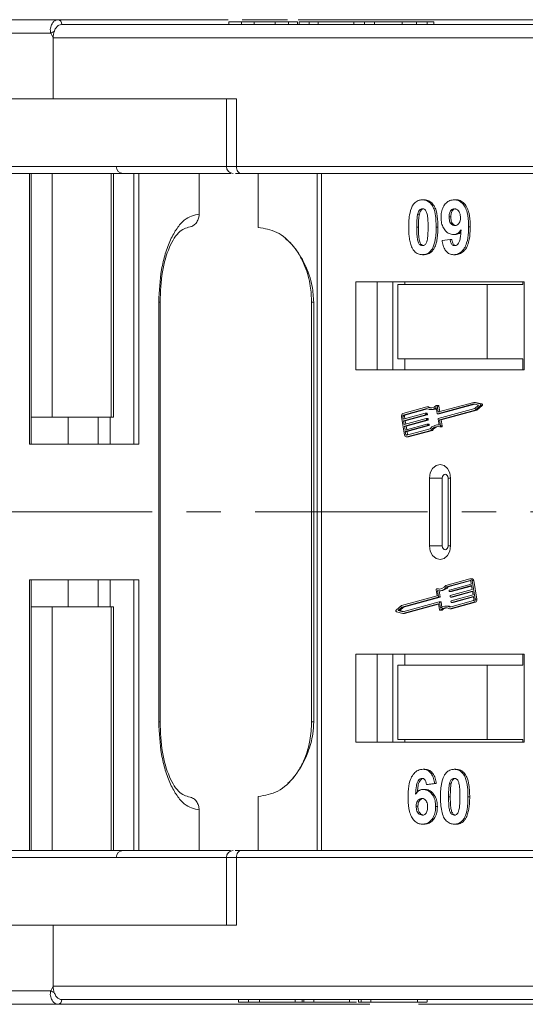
# Model space of a CAD drawing. Header units: millimetres. Extents: x 1678 to 3141, y 466 to 1499.
# Tile 5 of 81: x 2175 to 2212, y 765 to 838. Entities that reach past the tile are written whole.
import ezdxf

# ---------------------------------------------------------------- set-up
doc = ezdxf.new("R2010")
doc.units = ezdxf.units.MM
doc.linetypes.add('CENTERX2', pattern=[20.32, 12.7, -2.54, 2.54, -2.54])

msp = doc.modelspace()

# ---------------------------------------------------------------- linework, layer by layer
at = {"color": 7, "linetype": 'Continuous', "lineweight": 15}
for p, q in [((2177.933, 838.084), (2190.479, 838.084)), ((2217.541, 837.734), (2178.203, 837.734)), ((2178.204, 837.734), (2178.204, 837.734)), ((2190.542, 837.934), (2190.542, 837.734)), ((2191.462, 837.734), (2191.462, 837.934)), ((2191.527, 838.084), (2194.874, 838.084)), ((2192.404, 837.734), (2192.404, 837.934)), ((2193.959, 837.734), (2193.959, 837.934)), ((2194.933, 837.934), (2194.933, 837.734)), ((2195.613, 837.734), (2195.613, 837.934)), ((2195.661, 838.084), (2218.924, 838.084)), ((2195.726, 837.934), (2195.726, 837.734)), ((2195.726, 837.934), (2196.472, 837.934)), ((2196.472, 837.934), (2196.472, 837.734)), ((2196.472, 837.934), (2197.119, 837.934)), ((2197.119, 837.934), (2197.119, 837.734)), ((2197.119, 837.934), (2199.755, 837.934)), ((2199.755, 837.934), (2199.755, 837.734)), ((2199.755, 837.934), (2200.551, 837.934)), ((2200.551, 837.934), (2200.551, 837.734)), ((2200.551, 837.934), (2201.297, 837.934)), ((2201.297, 837.734), (2201.297, 837.934)), ((2201.297, 837.934), (2203.338, 837.934)), ((2203.338, 837.934), (2203.338, 837.734)), ((2204.394, 837.734), (2204.394, 837.934)), ((2204.394, 837.934), (2205.181, 837.934)), ((2205.181, 837.934), (2205.181, 837.734)), ((2205.656, 837.734), (2205.656, 837.934)), ((2177.392, 837.084), (2165.2, 837.084)), ((2177.573, 836.734), (2177.392, 837.084)), ((2177.573, 832.234), (2177.573, 836.734)), ((2177.573, 836.734), (2216.042, 836.734)), ((2177.573, 832.234), (2165.908, 832.234)), ((2191.098, 832.234), (2177.573, 832.234)), ((2190.359, 832.234), (2190.359, 827.234)), ((2191.098, 827.234), (2191.098, 832.234)), ((2190.359, 827.234), (2165.908, 827.234)), ((2175.834, 826.734), (2175.834, 806.734)), ((2175.945, 806.734), (2175.945, 826.734)), ((2177.503, 808.734), (2177.503, 826.734)), ((2181.861, 826.734), (2181.861, 808.734)), ((2182.028, 808.734), (2182.028, 826.734)), ((2183.523, 806.734), (2183.523, 826.734)), ((2183.885, 806.734), (2183.885, 826.734)), ((2188.345, 823.734), (2188.345, 826.734)), ((2191.098, 827.234), (2190.359, 827.234)), ((2229.568, 827.234), (2191.098, 827.234)), ((2191.413, 826.734), (2229.883, 826.734)), ((2192.711, 826.734), (2192.711, 822.734)), ((2197.064, 826.734), (2197.064, 801.734)), ((2197.362, 801.734), (2197.362, 826.734)), ((2204.822, 824.785), (2204.948, 824.785)), ((2207.171, 824.785), (2207.297, 824.785)), ((2204.47, 823.726), (2204.596, 823.726)), ((2206.792, 823.52), (2206.918, 823.52)), ((2204.404, 822.761), (2204.53, 822.761)), ((2205.963, 822.753), (2205.836, 822.753)), ((2208.35, 822.788), (2208.224, 822.788)), ((2206.274, 821.778), (2206.871, 821.862)), ((2206.871, 821.862), (2206.997, 821.862)), ((2207.112, 822.221), (2207.238, 822.221)), ((2205.529, 821.14), (2205.655, 821.14)), ((2204.822, 820.734), (2204.948, 820.734)), ((2207.126, 820.734), (2207.252, 820.734)), ((2212.33, 818.734), (2199.913, 818.734)), ((2199.913, 818.734), (2199.913, 812.234)), ((2201.49, 818.734), (2201.49, 812.234)), ((2202.65, 818.734), (2202.65, 812.234)), ((2203.531, 818.534), (2203.531, 818.734)), ((2212.244, 818.734), (2212.244, 818.534)), ((2212.33, 812.234), (2212.33, 818.734)), ((2203.013, 818.534), (2203.013, 813.034)), ((2209.609, 818.534), (2203.013, 818.534)), ((2209.609, 813.034), (2209.609, 818.534)), ((2209.609, 818.534), (2212.244, 818.534)), ((2185.363, 817.234), (2185.363, 801.734)), ((2185.475, 817.234), (2185.363, 817.234)), ((2185.475, 801.734), (2185.475, 817.234)), ((2196.643, 817.234), (2196.643, 801.734)), ((2196.643, 817.234), (2196.803, 817.234)), ((2196.803, 801.734), (2196.803, 817.234)), ((2209.609, 813.034), (2203.013, 813.034)), ((2203.531, 813.034), (2203.531, 812.234)), ((2212.244, 813.034), (2209.609, 813.034)), ((2212.244, 812.234), (2212.244, 813.034)), ((2199.913, 812.234), (2212.33, 812.234)), ((2205.156, 809.487), (2203.388, 809.005)), ((2205.147, 809.364), (2203.406, 808.891)), ((2203.533, 808.891), (2205.194, 809.343)), ((2205.282, 809.487), (2205.156, 809.487)), ((2205.43, 809.295), (2205.556, 809.295)), ((2205.912, 809.003), (2205.839, 809.447)), ((2205.996, 809.604), (2205.87, 809.604)), ((2205.982, 809.142), (2205.914, 809.557)), ((2205.914, 809.557), (2206.04, 809.557)), ((2208.625, 809.711), (2205.939, 808.98)), ((2205.996, 808.635), (2208.682, 809.366)), ((2208.625, 809.831), (2206.009, 809.119)), ((2206.108, 809.146), (2206.04, 809.557)), ((2206.065, 808.98), (2208.691, 809.695)), ((2206.081, 808.538), (2208.719, 809.256)), ((2206.207, 808.538), (2208.845, 809.256)), ((2209.091, 809.713), (2208.625, 809.831)), ((2208.751, 809.831), (2208.625, 809.831)), ((2208.968, 809.624), (2208.625, 809.711)), ((2208.682, 809.366), (2208.968, 809.624)), ((2208.719, 809.256), (2209.108, 809.607)), ((2208.845, 809.256), (2208.719, 809.256)), ((2209.217, 809.713), (2208.751, 809.831)), ((2208.845, 809.256), (2209.235, 809.607)), ((2209.217, 809.713), (2209.091, 809.713)), ((2209.108, 809.607), (2209.235, 809.607)), ((2175.945, 808.734), (2177.503, 808.734)), ((2181.861, 808.734), (2177.503, 808.734)), ((2178.67, 806.734), (2178.67, 808.734)), ((2180.886, 806.734), (2180.886, 808.734)), ((2181.775, 808.734), (2181.775, 806.734)), ((2181.861, 808.734), (2182.028, 808.734)), ((2203.282, 808.797), (2203.508, 807.418)), ((2203.371, 808.821), (2203.409, 808.591)), ((2203.497, 808.821), (2203.371, 808.821)), ((2203.406, 808.891), (2203.533, 808.891)), ((2203.409, 808.591), (2205.025, 809.031)), ((2205.044, 808.916), (2203.428, 808.476)), ((2203.428, 808.476), (2203.475, 808.189)), ((2203.554, 808.476), (2203.428, 808.476)), ((2203.475, 808.189), (2205.091, 808.629)), ((2205.11, 808.514), (2203.494, 808.074)), ((2203.53, 808.624), (2203.497, 808.821)), ((2203.554, 808.476), (2205.17, 808.916)), ((2203.596, 808.222), (2203.554, 808.476)), ((2203.62, 808.074), (2205.236, 808.514)), ((2205.156, 809.032), (2205.03, 809.032)), ((2205.17, 808.916), (2205.044, 808.916)), ((2205.052, 809.008), (2205.062, 808.951)), ((2205.178, 809.008), (2205.052, 809.008)), ((2205.188, 808.951), (2205.062, 808.951)), ((2205.222, 808.63), (2205.096, 808.63)), ((2205.236, 808.514), (2205.11, 808.514)), ((2205.118, 808.606), (2205.128, 808.549)), ((2205.244, 808.606), (2205.118, 808.606)), ((2205.254, 808.549), (2205.128, 808.549)), ((2205.188, 808.951), (2205.178, 809.008)), ((2205.254, 808.549), (2205.244, 808.606)), ((2205.934, 808.979), (2206.06, 808.979)), ((2206.065, 808.98), (2205.939, 808.98)), ((2206.051, 808.156), (2205.978, 808.6)), ((2206.093, 809.142), (2205.982, 809.142)), ((2206.154, 808.094), (2206.081, 808.538)), ((2206.207, 808.538), (2206.081, 808.538)), ((2206.28, 808.094), (2206.207, 808.538)), ((2203.494, 808.074), (2203.541, 807.787)), ((2203.62, 808.074), (2203.494, 808.074)), ((2203.541, 807.787), (2205.157, 808.227)), ((2205.176, 808.112), (2203.56, 807.672)), ((2203.662, 807.82), (2203.62, 808.074)), ((2203.651, 807.397), (2205.392, 807.871)), ((2203.67, 807.282), (2205.438, 807.763)), ((2203.686, 807.672), (2205.302, 808.112)), ((2203.796, 807.282), (2205.565, 807.763)), ((2205.288, 808.227), (2205.162, 808.227)), ((2205.302, 808.112), (2205.176, 808.112)), ((2205.184, 808.204), (2205.193, 808.147)), ((2205.184, 808.204), (2205.31, 808.204)), ((2205.32, 808.147), (2205.193, 808.147)), ((2205.32, 808.147), (2205.31, 808.204)), ((2205.565, 807.763), (2205.438, 807.763)), ((2206.049, 808.167), (2205.94, 808.167)), ((2206.11, 808.023), (2206.236, 808.023)), ((2206.28, 808.094), (2206.154, 808.094)), ((2203.56, 807.672), (2203.597, 807.442)), ((2203.686, 807.672), (2203.56, 807.672)), ((2203.597, 807.442), (2203.724, 807.442)), ((2203.642, 807.278), (2203.768, 807.278)), ((2203.796, 807.282), (2203.67, 807.282)), ((2203.724, 807.442), (2203.686, 807.672)), ((2175.834, 806.734), (2183.885, 806.734)), ((2205.346, 804.234), (2205.346, 801.734)), ((2205.346, 804.234), (2206.279, 804.234)), ((2206.279, 804.234), (2206.279, 801.734)), ((2206.721, 801.734), (2206.721, 804.234)), ((2206.898, 804.234), (2206.721, 804.234)), ((2206.898, 801.734), (2206.898, 804.234)), ((2185.363, 801.734), (2185.363, 786.234)), ((2185.475, 786.234), (2185.475, 801.734)), ((2196.643, 801.734), (2196.643, 786.234)), ((2196.803, 786.234), (2196.803, 801.734)), ((2197.064, 801.734), (2197.064, 776.734)), ((2197.362, 776.734), (2197.362, 801.734)), ((2205.346, 801.734), (2205.346, 799.234)), ((2206.279, 801.734), (2206.279, 799.234)), ((2206.721, 799.234), (2206.721, 801.734)), ((2206.898, 799.234), (2206.898, 801.734)), ((2206.279, 799.234), (2205.346, 799.234)), ((2206.898, 799.234), (2206.721, 799.234)), ((2208.321, 796.801), (2206.553, 796.319)), ((2208.475, 796.804), (2208.349, 796.804)), ((2183.885, 796.734), (2175.834, 796.734)), ((2175.834, 796.734), (2175.834, 776.734)), ((2175.945, 776.734), (2175.945, 796.734)), ((2178.67, 796.734), (2178.67, 794.734)), ((2180.886, 796.734), (2180.886, 794.734)), ((2181.775, 794.734), (2181.775, 796.734)), ((2183.523, 796.734), (2183.523, 776.734)), ((2183.885, 776.734), (2183.885, 796.734)), ((2208.34, 796.686), (2206.599, 796.212)), ((2206.725, 796.212), (2206.599, 796.212)), ((2206.725, 796.212), (2208.385, 796.664)), ((2206.815, 795.971), (2208.431, 796.411)), ((2208.45, 796.296), (2206.834, 795.856)), ((2206.96, 795.856), (2208.456, 796.263)), ((2208.359, 796.686), (2208.34, 796.686)), ((2208.431, 796.411), (2208.394, 796.64)), ((2208.497, 796.008), (2208.45, 796.296)), ((2208.709, 795.286), (2208.483, 796.665)), ((2208.483, 796.665), (2208.609, 796.665)), ((2208.835, 795.286), (2208.609, 796.665)), ((2205.91, 795.544), (2203.272, 794.826)), ((2205.996, 795.447), (2203.309, 794.716)), ((2203.436, 794.716), (2206.122, 795.447)), ((2205.837, 795.988), (2205.91, 795.544)), ((2206.008, 796.059), (2205.882, 796.059)), ((2205.892, 796.058), (2206.018, 796.058)), ((2205.94, 795.926), (2206.013, 795.482)), ((2206.122, 795.447), (2205.996, 795.447)), ((2206.018, 796.058), (2206.008, 796.059)), ((2206.139, 795.482), (2206.013, 795.482)), ((2206.051, 795.916), (2206.178, 795.916)), ((2206.139, 795.482), (2206.068, 795.916)), ((2206.807, 795.878), (2206.798, 795.936)), ((2206.829, 795.855), (2206.956, 795.855)), ((2206.96, 795.856), (2206.834, 795.856)), ((2206.873, 795.476), (2206.864, 795.534)), ((2206.881, 795.568), (2208.497, 796.008)), ((2206.895, 795.453), (2207.022, 795.453)), ((2208.516, 795.893), (2206.9, 795.453)), ((2207.026, 795.453), (2206.9, 795.453)), ((2206.947, 795.166), (2208.563, 795.606)), ((2208.582, 795.491), (2206.966, 795.051)), ((2207.026, 795.453), (2208.522, 795.861)), ((2207.092, 795.051), (2208.588, 795.458)), ((2208.563, 795.606), (2208.516, 795.893)), ((2208.62, 795.261), (2208.582, 795.491)), ((2177.503, 794.734), (2175.945, 794.734)), ((2177.503, 776.734), (2177.503, 794.734)), ((2177.503, 794.734), (2181.861, 794.734)), ((2181.861, 794.734), (2181.861, 776.734)), ((2182.028, 794.734), (2181.861, 794.734)), ((2182.028, 776.734), (2182.028, 794.734)), ((2203.272, 794.826), (2202.883, 794.475)), ((2203.309, 794.716), (2203.023, 794.458)), ((2203.149, 794.458), (2203.436, 794.716)), ((2203.436, 794.716), (2203.309, 794.716)), ((2203.366, 794.371), (2206.052, 795.103)), ((2203.367, 794.251), (2205.982, 794.963)), ((2203.493, 794.251), (2206.009, 794.937)), ((2205.991, 794.963), (2205.982, 794.963)), ((2206.009, 794.941), (2206.077, 794.525)), ((2206.183, 795.103), (2206.057, 795.103)), ((2206.079, 795.08), (2206.152, 794.636)), ((2206.205, 795.08), (2206.079, 795.08)), ((2206.266, 794.712), (2206.205, 795.08)), ((2206.687, 794.788), (2206.561, 794.788)), ((2206.835, 794.596), (2208.604, 795.077)), ((2206.844, 794.718), (2208.585, 795.192)), ((2206.939, 795.074), (2206.93, 795.131)), ((2206.961, 794.596), (2208.73, 795.077)), ((2206.961, 795.051), (2207.087, 795.051)), ((2207.092, 795.051), (2206.966, 795.051)), ((2208.604, 795.077), (2208.73, 795.077)), ((2208.835, 795.286), (2208.709, 795.286)), ((2202.9, 794.369), (2203.367, 794.251)), ((2203.023, 794.458), (2203.366, 794.371)), ((2203.149, 794.458), (2203.023, 794.458)), ((2203.427, 794.388), (2203.149, 794.458)), ((2203.493, 794.251), (2203.367, 794.251)), ((2206.122, 794.478), (2206.248, 794.478)), ((2206.275, 794.49), (2206.149, 794.49)), ((2206.961, 794.596), (2206.835, 794.596)), ((2212.33, 791.234), (2199.913, 791.234)), ((2199.913, 791.234), (2199.913, 784.734)), ((2201.49, 791.234), (2201.49, 784.734)), ((2202.65, 784.734), (2202.65, 791.234)), ((2203.531, 791.234), (2203.531, 790.434)), ((2212.244, 790.434), (2212.244, 791.234)), ((2212.33, 784.734), (2212.33, 791.234)), ((2203.013, 790.434), (2203.013, 784.934)), ((2203.013, 790.434), (2209.609, 790.434)), ((2209.609, 784.934), (2209.609, 790.434)), ((2209.609, 790.434), (2212.244, 790.434)), ((2185.363, 786.234), (2185.475, 786.234)), ((2196.643, 786.234), (2196.803, 786.234)), ((2199.913, 784.734), (2212.33, 784.734)), ((2203.013, 784.934), (2209.609, 784.934)), ((2203.531, 784.734), (2203.531, 784.934)), ((2212.244, 784.934), (2209.609, 784.934)), ((2212.244, 784.934), (2212.244, 784.734)), ((2204.865, 782.734), (2204.991, 782.734)), ((2207.17, 782.734), (2207.296, 782.734)), ((2207.88, 782.323), (2208.006, 782.323)), ((2205.717, 781.69), (2205.12, 781.606)), ((2205.12, 781.606), (2205.246, 781.606)), ((2205.246, 781.606), (2205.843, 781.69)), ((2205.717, 781.69), (2205.843, 781.69)), ((2206.944, 781.675), (2206.818, 781.675)), ((2204.879, 781.247), (2205.006, 781.247)), ((2192.711, 776.734), (2192.711, 780.734)), ((2206.752, 780.707), (2206.878, 780.707)), ((2208.184, 780.707), (2208.311, 780.707)), ((2188.345, 779.734), (2188.345, 776.734)), ((2204.364, 780.005), (2204.49, 780.005)), ((2205.797, 779.987), (2205.923, 779.987)), ((2204.82, 778.683), (2204.946, 778.683)), ((2207.17, 778.683), (2207.296, 778.683)), ((2207.877, 779.089), (2208.003, 779.089)), ((2229.883, 776.734), (2191.413, 776.734)), ((2165.908, 776.234), (2190.359, 776.234)), ((2190.359, 776.234), (2190.359, 771.234)), ((2190.359, 776.234), (2191.098, 776.234)), ((2191.098, 771.234), (2191.098, 776.234)), ((2191.098, 776.234), (2229.568, 776.234)), ((2165.908, 771.234), (2177.573, 771.234)), ((2177.573, 766.734), (2177.573, 771.234)), ((2177.573, 771.234), (2191.098, 771.234)), ((2165.2, 766.384), (2177.392, 766.384)), ((2177.392, 766.384), (2177.573, 766.734)), ((2216.042, 766.734), (2177.573, 766.734)), ((2178.203, 765.734), (2217.541, 765.734)), ((2178.204, 765.734), (2191.248, 765.734)), ((2191.248, 765.734), (2191.248, 765.534)), ((2191.248, 765.534), (2191.995, 765.534)), ((2191.995, 765.734), (2191.995, 765.534)), ((2191.995, 765.534), (2192.791, 765.534)), ((2192.791, 765.734), (2192.791, 765.534)), ((2192.791, 765.534), (2195.427, 765.534)), ((2195.427, 765.734), (2195.427, 765.534)), ((2195.427, 765.534), (2195.953, 765.534)), ((2195.953, 765.734), (2195.953, 765.534)), ((2195.953, 765.534), (2196.074, 765.534)), ((2196.074, 765.734), (2196.074, 765.534)), ((2196.074, 765.534), (2196.82, 765.534)), ((2196.82, 765.734), (2196.82, 765.534)), ((2196.82, 765.534), (2199.448, 765.534)), ((2199.448, 765.734), (2199.448, 765.534)), ((2199.448, 765.534), (2199.962, 765.534)), ((2200.094, 765.734), (2200.094, 765.534)), ((2200.309, 765.734), (2200.309, 765.534)), ((2201.003, 765.734), (2201.003, 765.534)), ((2201.036, 765.534), (2201.438, 765.534)), ((2204.47, 765.734), (2204.47, 765.534)), ((2205.162, 765.534), (2205.162, 765.734)), ((2200.938, 765.384), (2177.933, 765.384)), ((2187.008, 765.384), (2187.011, 765.384)), ((2218.02, 765.384), (2204.535, 765.384))]:
    msp.add_line(p, q, dxfattribs=at)
at = {"color": 1, "linetype": 'CENTERX2', "lineweight": 13}
msp.add_line((2977.349, 801.734), (2139.266, 801.734), dxfattribs=at)
at = {"color": 7, "linetype": 'Continuous', "lineweight": 15, "flags": 128}
for points in [[(2191.098, 827.234), (2191.104, 827.136), (2191.122, 827.043), (2191.151, 826.956), (2191.19, 826.88), (2191.238, 826.818), (2191.293, 826.772), (2191.352, 826.744), (2191.413, 826.734)], [(2205.842, 809.592), (2205.852, 809.599), (2205.863, 809.603), (2205.874, 809.604), (2205.885, 809.6), (2205.896, 809.594), (2205.904, 809.584), (2205.91, 809.571), (2205.914, 809.557)], [(2206.06, 808.979), (2206.061, 808.979), (2206.065, 808.98)], [(2206.154, 808.094), (2206.155, 808.079), (2206.153, 808.065), (2206.149, 808.051), (2206.141, 808.04), (2206.132, 808.031), (2206.122, 808.025), (2206.11, 808.023), (2206.099, 808.025)], [(2206.236, 808.023), (2206.236, 808.023), (2206.248, 808.025), (2206.258, 808.031), (2206.267, 808.04), (2206.275, 808.051), (2206.279, 808.065), (2206.281, 808.079), (2206.28, 808.094)], [(2203.768, 807.278), (2203.77, 807.278), (2203.796, 807.282)], [(2206.898, 804.234), (2206.839, 804.617), (2206.67, 804.941), (2206.419, 805.158), (2206.122, 805.234), (2205.825, 805.158), (2205.573, 804.941), (2205.405, 804.617), (2205.346, 804.234)], [(2206.721, 804.234), (2206.704, 804.343), (2206.656, 804.435), (2206.585, 804.497), (2206.5, 804.519), (2206.416, 804.497), (2206.344, 804.435), (2206.296, 804.343), (2206.279, 804.234)], [(2205.346, 799.234), (2205.405, 798.851), (2205.573, 798.527), (2205.825, 798.31), (2206.122, 798.234), (2206.419, 798.31), (2206.67, 798.527), (2206.839, 798.851), (2206.898, 799.234)], [(2206.279, 799.234), (2206.296, 799.125), (2206.344, 799.032), (2206.416, 798.971), (2206.5, 798.949), (2206.585, 798.971), (2206.656, 799.032), (2206.704, 799.125), (2206.721, 799.234)], [(2205.837, 795.988), (2205.836, 796.003), (2205.838, 796.018), (2205.843, 796.031), (2205.85, 796.043), (2205.859, 796.052), (2205.87, 796.057), (2205.881, 796.059), (2205.892, 796.058)], [(2206.114, 796.037), (2206.108, 796.038), (2206.018, 796.058)], [(2206.956, 795.855), (2206.956, 795.855), (2206.96, 795.856)], [(2207.022, 795.453), (2207.022, 795.453), (2207.026, 795.453)], [(2207.087, 795.051), (2207.088, 795.051), (2207.092, 795.051)], [(2206.149, 794.49), (2206.139, 794.483), (2206.128, 794.479), (2206.117, 794.479), (2206.106, 794.482), (2206.096, 794.489), (2206.087, 794.499), (2206.081, 794.511), (2206.077, 794.525)], [(2191.098, 776.234), (2191.104, 776.331), (2191.122, 776.425), (2191.151, 776.512), (2191.19, 776.587), (2191.238, 776.65), (2191.293, 776.696), (2191.352, 776.724), (2191.413, 776.734)]]:
    msp.add_lwpolyline(points, dxfattribs=at)
at = {"color": 7, "linetype": 'Continuous', "lineweight": 15}
for centre, radius, start, end in [((2177.886, 837.768), 0.319, 353.85758, 81.90171), ((2177.888, 837.769), 0.318, 353.72407, 81.90217), ((2177.975, 836.209), 1.051, 108.09336, 123.69112), ((2182.729, 827.234), 0.5, 180, 270), ((2190.859, 827.234), 0.5, 180, 270), ((2205.432, 809.921), 0.625, 242.87791, 310.67442), ((2205.432, 809.973), 0.559, 240.3608, 317.05481), ((2205.562, 809.97), 0.558, 239.91275, 262.94027), ((2205.553, 809.919), 0.624, 270.30287, 298.58567), ((2205.991, 809.555), 0.0496, 3.20094, 84.28976), ((2209.065, 809.655), 0.0644, 312.93971, 65.68289), ((2209.191, 809.655), 0.0644, 312.93971, 65.68289), ((2203.457, 808.839), 0.18, 112.70639, 193.67636), ((2203.43, 808.835), 0.06, 112.70639, 193.67636), ((2203.556, 808.835), 0.06, 112.70639, 193.67636), ((2205.029, 809.008), 0.0236, 1.77106, 98.23127), ((2205.032, 808.944), 0.03, 292.70639, 13.67636), ((2205.094, 808.606), 0.0236, 1.77106, 98.23127), ((2205.098, 808.542), 0.03, 292.70639, 13.67636), ((2205.154, 809.007), 0.0246, 2.84754, 84.64316), ((2205.159, 808.944), 0.03, 292.70639, 13.67636), ((2205.22, 808.605), 0.0246, 2.84754, 84.64316), ((2205.224, 808.542), 0.03, 292.70639, 13.67636), ((2205.936, 809.003), 0.0236, 181.77106, 278.23127), ((2206.007, 808.607), 0.03, 112.70639, 193.67636), ((2206.006, 809.142), 0.0236, 181.77106, 278.23127), ((2205.16, 808.203), 0.0236, 1.77106, 98.23127), ((2205.164, 808.14), 0.03, 292.70639, 13.67636), ((2205.286, 808.203), 0.0246, 2.84754, 84.64316), ((2205.29, 808.14), 0.03, 292.70639, 13.67636), ((2205.949, 807.489), 0.675, 81.29756, 145.56926), ((2205.943, 807.453), 0.592, 74.76687, 148.43558), ((2206.098, 807.416), 0.637, 98.60405, 146.93735), ((2203.65, 807.422), 0.142, 181.77106, 278.23127), ((2203.645, 807.444), 0.0473, 181.77106, 278.23127), ((2203.79, 807.452), 0.0669, 188.84592, 210.26662), ((2208.341, 796.66), 0.142, 1.77106, 98.23127), ((2208.462, 796.657), 0.148, 2.84754, 84.64316), ((2206.048, 796.629), 0.592, 254.76687, 328.43558), ((2206.043, 796.594), 0.675, 261.29756, 325.56926), ((2206.151, 796.619), 0.704, 272.12514, 324.63087), ((2208.347, 796.639), 0.0473, 1.77106, 98.23127), ((2205.984, 795.475), 0.03, 292.70639, 13.67636), ((2206.11, 795.475), 0.03, 292.70639, 13.67636), ((2206.827, 795.943), 0.03, 112.70639, 193.67636), ((2206.831, 795.879), 0.0236, 181.77106, 278.23127), ((2206.893, 795.541), 0.03, 112.70639, 193.67636), ((2206.897, 795.477), 0.0236, 181.77106, 278.23127), ((2205.985, 794.94), 0.0236, 1.77106, 98.23127), ((2206.055, 795.079), 0.0236, 1.77106, 98.23127), ((2206.559, 794.109), 0.559, 60.3608, 137.05481), ((2206.559, 794.162), 0.625, 62.87791, 130.67442), ((2206.181, 795.079), 0.0246, 2.84754, 84.64316), ((2206.702, 794.078), 0.594, 97.58574, 135.98631), ((2206.686, 794.175), 0.613, 67.15343, 89.8647), ((2206.959, 795.138), 0.03, 112.70639, 193.67636), ((2206.963, 795.075), 0.0236, 181.77106, 278.23127), ((2208.562, 795.247), 0.06, 292.70639, 13.67636), ((2208.534, 795.243), 0.18, 292.70639, 13.67636), ((2208.66, 795.243), 0.18, 292.70639, 13.67636), ((2202.927, 794.428), 0.0644, 132.93971, 245.68289), ((2206.247, 794.518), 0.0392, 270.9146, 316.26926), ((2182.729, 776.234), 0.5, 90, 180), ((2190.859, 776.234), 0.5, 90, 180), ((2177.975, 767.258), 1.051, 236.30888, 251.90664), ((2177.886, 765.7), 0.319, 278.09832, 6.1426), ((2177.888, 765.699), 0.318, 278.09796, 6.27563)]:
    msp.add_arc(centre, radius, start, end, dxfattribs=at)
for points, knots in [([(2177.933, 838.084), (2176.952, 838.084), (2174.96, 838.084), (2172.378, 838.084), (2170.31, 838.084), (2168.751, 838.084), (2167.611, 838.084), (2166.809, 838.084), (2166.244, 838.084), (2166.329, 838.084), (2166.37, 838.084)], [0, 0, 0, 0, 0.138158, 0.28054, 0.426853, 0.541183, 0.655495, 0.772221, 0.888929, 1, 1, 1, 1]), ([(2177.392, 837.084), (2177.38, 837.14), (2177.355, 837.263), (2177.367, 837.45), (2177.41, 837.631), (2177.494, 837.814), (2177.615, 837.96), (2177.769, 838.063), (2177.874, 838.077), (2177.931, 838.084)], [0, 0, 0, 0, 0.111798, 0.24433, 0.368648, 0.500401, 0.687223, 0.827968, 1, 1, 1, 1]), ([(2178.203, 837.734), (2178.132, 837.723), (2177.99, 837.701), (2177.802, 837.528), (2177.696, 837.343), (2177.655, 837.227), (2177.648, 837.208)], [0, 0, 0, 0, 0.313357, 0.626713, 0.94007, 1, 1, 1, 1]), ([(2191.462, 837.934), (2191.361, 837.934), (2191.055, 837.934), (2190.689, 837.934), (2190.508, 837.934), (2190.55, 837.934), (2190.554, 837.934)], [0, 0, 0, 0, 0.192682, 0.583369, 0.961801, 1, 1, 1, 1]), ([(2192.404, 837.934), (2192.34, 837.934), (2192.212, 837.934), (2192.039, 837.934), (2191.88, 837.934), (2191.736, 837.934), (2191.596, 837.934), (2191.507, 837.934), (2191.462, 837.934)], [0, 0, 0, 0, 0.185429, 0.37219, 0.527708, 0.683877, 0.841678, 1, 1, 1, 1]), ([(2193.959, 837.934), (2193.836, 837.934), (2193.592, 837.934), (2193.1, 837.934), (2192.691, 837.934), (2192.434, 837.934), (2192.404, 837.934)], [0, 0, 0, 0, 0.250896, 0.502166, 0.940512, 1, 1, 1, 1]), ([(2194.933, 837.934), (2194.891, 837.934), (2194.806, 837.934), (2194.664, 837.934), (2194.51, 837.934), (2194.34, 837.934), (2194.158, 837.934), (2194.025, 837.934), (2193.959, 837.934)], [0, 0, 0, 0, 0.15395, 0.308181, 0.478699, 0.649961, 0.824203, 1, 1, 1, 1]), ([(2195.602, 837.934), (2195.586, 837.934), (2195.546, 837.934), (2195.234, 837.934), (2194.988, 837.934), (2194.933, 837.934)], [0, 0, 0, 0, 0.341559, 0.855383, 1, 1, 1, 1]), ([(2204.46, 837.934), (2204.389, 837.934), (2204.277, 837.934), (2204.089, 837.934), (2203.921, 837.934), (2203.643, 837.934), (2203.471, 837.934), (2203.338, 837.934)], [0, 0, 0, 0, 0.189329, 0.302222, 0.415612, 0.548732, 1, 1, 1, 1]), ([(2205.646, 837.934), (2205.649, 837.934), (2205.676, 837.934), (2205.543, 837.934), (2205.323, 837.934), (2205.181, 837.934)], [0, 0, 0, 0, 0.044526, 0.380948, 1, 1, 1, 1]), ([(2166.398, 826.734), (2166.718, 826.734), (2167.369, 826.734), (2168.98, 826.734), (2170.918, 826.734), (2173.078, 826.734), (2175.332, 826.734), (2177.845, 826.734), (2180.599, 826.734), (2183.543, 826.734), (2186.633, 826.734), (2189.03, 826.734), (2190.403, 826.734), (2190.688, 826.734)], [0, 0, 0, 0, 0.108929, 0.221235, 0.336705, 0.426964, 0.517238, 0.609417, 0.701612, 0.793791, 0.885986, 0.976245, 1, 1, 1, 1]), ([(2191.038, 826.734), (2191.056, 826.734), (2191.13, 826.734), (2191.29, 826.734), (2191.413, 826.734)], [0, 0, 0, 0, 0.232864, 1, 1, 1, 1]), ([(2204.114, 824.379), (2204.148, 824.429), (2204.218, 824.531), (2204.349, 824.647), (2204.496, 824.73), (2204.627, 824.768), (2204.737, 824.783), (2204.793, 824.784), (2204.822, 824.785)], [0, 0, 0, 0, 0.193776, 0.3936, 0.587864, 0.788908, 0.894169, 1, 1, 1, 1]), ([(2204.822, 824.785), (2204.927, 824.775), (2205.138, 824.755), (2205.411, 824.556), (2205.622, 824.263), (2205.817, 823.662), (2205.828, 823.139), (2205.836, 822.753)], [0, 0, 0, 0, 0.147566, 0.296688, 0.431278, 0.580404, 1, 1, 1, 1]), ([(2205.963, 822.753), (2205.961, 822.886), (2205.954, 823.301), (2205.897, 823.86), (2205.695, 824.363), (2205.45, 824.639), (2205.185, 824.77), (2205.014, 824.781), (2204.948, 824.785)], [0, 0, 0, 0, 0.146492, 0.456833, 0.607465, 0.758652, 0.906291, 1, 1, 1, 1]), ([(2206.195, 823.481), (2206.201, 823.615), (2206.213, 823.885), (2206.342, 824.265), (2206.559, 824.561), (2206.847, 824.755), (2207.06, 824.775), (2207.171, 824.785)], [0, 0, 0, 0, 0.197927, 0.397728, 0.597413, 0.790584, 1, 1, 1, 1]), ([(2207.171, 824.785), (2207.276, 824.775), (2207.487, 824.753), (2207.766, 824.551), (2207.993, 824.246), (2208.179, 823.711), (2208.221, 823.202), (2208.224, 822.847), (2208.224, 822.788)], [0, 0, 0, 0, 0.148288, 0.297745, 0.443713, 0.607791, 0.934708, 1, 1, 1, 1]), ([(2208.35, 822.788), (2208.348, 822.921), (2208.341, 823.322), (2208.27, 823.876), (2208.046, 824.37), (2207.78, 824.655), (2207.511, 824.775), (2207.349, 824.783), (2207.297, 824.785)], [0, 0, 0, 0, 0.14727, 0.444077, 0.606206, 0.76876, 0.926459, 1, 1, 1, 1]), ([(2188.345, 823.734), (2187.97, 823.647), (2187.393, 823.514), (2186.699, 822.703), (2186.221, 821.864), (2185.836, 820.823), (2185.465, 819.309), (2185.403, 818.052), (2185.363, 817.234)], [0, 0, 0, 0, 0.239457, 0.368361, 0.5, 0.631639, 0.760543, 1, 1, 1, 1]), ([(2187.79, 822.815), (2187.867, 822.856), (2188.035, 822.945), (2188.222, 823.195), (2188.33, 823.474), (2188.34, 823.66), (2188.345, 823.734)], [0, 0, 0, 0, 0.241782, 0.527063, 0.812344, 1, 1, 1, 1]), ([(2203.807, 822.761), (2203.808, 822.895), (2203.812, 823.198), (2203.868, 823.727), (2203.977, 824.149), (2204.101, 824.356), (2204.114, 824.379)], [0, 0, 0, 0, 0.236731, 0.537555, 0.949668, 1, 1, 1, 1]), ([(2204.404, 822.761), (2204.404, 822.828), (2204.405, 822.961), (2204.409, 823.142), (2204.417, 823.303), (2204.428, 823.445), (2204.443, 823.587), (2204.461, 823.679), (2204.47, 823.726)], [0, 0, 0, 0, 0.205942, 0.411959, 0.558149, 0.704502, 0.851801, 1, 1, 1, 1]), ([(2204.47, 823.726), (2204.488, 823.795), (2204.518, 823.907), (2204.602, 824.033), (2204.698, 824.099), (2204.775, 824.116), (2204.817, 824.118), (2204.822, 824.119)], [0, 0, 0, 0, 0.334804, 0.542561, 0.750382, 0.970721, 1, 1, 1, 1]), ([(2204.53, 822.761), (2204.53, 822.828), (2204.531, 822.961), (2204.535, 823.142), (2204.543, 823.303), (2204.554, 823.445), (2204.569, 823.587), (2204.587, 823.679), (2204.596, 823.726)], [0, 0, 0, 0, 0.2059417, 0.4119594, 0.558149, 0.7045024, 0.8518015, 1, 1, 1, 1]), ([(2204.596, 823.726), (2204.615, 823.795), (2204.644, 823.907), (2204.728, 824.033), (2204.824, 824.099), (2204.901, 824.116), (2204.943, 824.118), (2204.948, 824.119)], [0, 0, 0, 0, 0.334804, 0.542561, 0.750382, 0.970721, 1, 1, 1, 1]), ([(2204.822, 824.119), (2204.866, 824.113), (2204.945, 824.103), (2205.047, 824.027), (2205.135, 823.879), (2205.209, 823.604), (2205.236, 823.212), (2205.238, 822.912), (2205.239, 822.761)], [0, 0, 0, 0, 0.1046136, 0.1888141, 0.2735119, 0.444127, 0.7194809, 1, 1, 1, 1]), ([(2206.792, 823.52), (2206.795, 823.607), (2206.8, 823.745), (2206.858, 823.924), (2206.942, 824.031), (2207.053, 824.105), (2207.136, 824.114), (2207.183, 824.119)], [0, 0, 0, 0, 0.29132, 0.465539, 0.641632, 0.798664, 1, 1, 1, 1]), ([(2206.918, 823.52), (2206.921, 823.607), (2206.926, 823.745), (2206.984, 823.924), (2207.068, 824.031), (2207.18, 824.105), (2207.262, 824.114), (2207.309, 824.119)], [0, 0, 0, 0, 0.29132, 0.465539, 0.641632, 0.798664, 1, 1, 1, 1]), ([(2207.183, 824.119), (2207.235, 824.111), (2207.342, 824.097), (2207.477, 823.98), (2207.576, 823.822), (2207.621, 823.639), (2207.625, 823.519), (2207.627, 823.463)], [0, 0, 0, 0, 0.2079545, 0.4204057, 0.6273197, 0.8277075, 1, 1, 1, 1]), ([(2207.112, 822.221), (2207.007, 822.233), (2206.795, 822.258), (2206.523, 822.475), (2206.316, 822.78), (2206.208, 823.135), (2206.199, 823.376), (2206.195, 823.481)], [0, 0, 0, 0, 0.2101886, 0.4217733, 0.6236035, 0.8370344, 1, 1, 1, 1]), ([(2207.213, 822.888), (2207.16, 822.894), (2207.062, 822.905), (2206.936, 822.998), (2206.849, 823.13), (2206.799, 823.31), (2206.794, 823.442), (2206.792, 823.52)], [0, 0, 0, 0, 0.2139369, 0.3980753, 0.5830907, 0.7516657, 1, 1, 1, 1]), ([(2207.339, 822.888), (2207.286, 822.894), (2207.189, 822.905), (2207.062, 822.998), (2206.975, 823.13), (2206.925, 823.31), (2206.92, 823.442), (2206.918, 823.52)], [0, 0, 0, 0, 0.213937, 0.398075, 0.583091, 0.751666, 1, 1, 1, 1]), ([(2207.627, 823.463), (2207.624, 823.384), (2207.618, 823.251), (2207.551, 823.082), (2207.457, 822.972), (2207.341, 822.899), (2207.256, 822.891), (2207.213, 822.888)], [0, 0, 0, 0, 0.267394, 0.447214, 0.627122, 0.813065, 1, 1, 1, 1]), ([(2185.465, 817.234), (2185.497, 817.998), (2185.559, 819.514), (2186.113, 821.366), (2186.892, 822.614), (2187.496, 822.745), (2187.796, 822.81)], [0, 0, 0, 0, 0.255966, 0.507525, 0.755303, 1, 1, 1, 1]), ([(2196.803, 817.234), (2196.775, 817.625), (2196.704, 818.623), (2196.176, 820.077), (2195.298, 821.49), (2194.103, 822.527), (2193.173, 822.665), (2192.711, 822.734)], [0, 0, 0, 0, 0.125713, 0.321276, 0.524466, 0.763484, 1, 1, 1, 1]), ([(2204.111, 821.145), (2204.081, 821.199), (2204.019, 821.309), (2203.936, 821.546), (2203.865, 821.853), (2203.827, 822.19), (2203.809, 822.494), (2203.808, 822.672), (2203.807, 822.761)], [0, 0, 0, 0, 0.118441, 0.239346, 0.459593, 0.684925, 0.84224, 1, 1, 1, 1]), ([(2204.822, 821.401), (2204.769, 821.409), (2204.683, 821.422), (2204.584, 821.51), (2204.502, 821.663), (2204.431, 821.937), (2204.408, 822.327), (2204.405, 822.616), (2204.404, 822.761)], [0, 0, 0, 0, 0.1253702, 0.2022903, 0.2791788, 0.4647576, 0.7305818, 1, 1, 1, 1]), ([(2204.948, 821.401), (2204.895, 821.409), (2204.809, 821.422), (2204.71, 821.51), (2204.629, 821.663), (2204.557, 821.937), (2204.535, 822.327), (2204.531, 822.616), (2204.53, 822.761)], [0, 0, 0, 0, 0.1253702, 0.2022903, 0.2791788, 0.4647576, 0.7305818, 1, 1, 1, 1]), ([(2205.239, 822.761), (2205.239, 822.694), (2205.238, 822.561), (2205.234, 822.38), (2205.226, 822.219), (2205.215, 822.076), (2205.201, 821.933), (2205.182, 821.84), (2205.173, 821.793)], [0, 0, 0, 0, 0.20527, 0.410616, 0.55715, 0.703844, 0.851471, 1, 1, 1, 1]), ([(2205.836, 822.753), (2205.835, 822.62), (2205.831, 822.316), (2205.776, 821.798), (2205.668, 821.378), (2205.547, 821.17), (2205.529, 821.14)], [0, 0, 0, 0, 0.237281, 0.538591, 0.932677, 1, 1, 1, 1]), ([(2205.655, 821.14), (2205.686, 821.194), (2205.747, 821.304), (2205.831, 821.533), (2205.899, 821.826), (2205.94, 822.155), (2205.959, 822.466), (2205.962, 822.657), (2205.963, 822.753)], [0, 0, 0, 0, 0.1185955, 0.239509, 0.4474582, 0.6599349, 0.8296845, 1, 1, 1, 1]), ([(2207.673, 822.556), (2207.637, 822.507), (2207.564, 822.408), (2207.45, 822.32), (2207.352, 822.268), (2207.275, 822.24), (2207.194, 822.225), (2207.139, 822.222), (2207.112, 822.221)], [0, 0, 0, 0, 0.243491, 0.496266, 0.61821, 0.741704, 0.870158, 1, 1, 1, 1]), ([(2208.224, 822.788), (2208.222, 822.654), (2208.215, 822.253), (2208.145, 821.697), (2207.929, 821.189), (2207.66, 820.886), (2207.373, 820.748), (2207.192, 820.738), (2207.126, 820.734)], [0, 0, 0, 0, 0.142337, 0.429127, 0.589943, 0.751205, 0.909895, 1, 1, 1, 1]), ([(2207.203, 821.401), (2207.244, 821.406), (2207.328, 821.417), (2207.446, 821.516), (2207.556, 821.686), (2207.641, 822.048), (2207.66, 822.349), (2207.673, 822.556)], [0, 0, 0, 0, 0.112015, 0.224355, 0.367768, 0.565827, 1, 1, 1, 1]), ([(2207.238, 822.221), (2207.29, 822.224), (2207.396, 822.231), (2207.522, 822.288), (2207.608, 822.344), (2207.642, 822.376), (2207.656, 822.388)], [0, 0, 0, 0, 0.350042, 0.714081, 0.889215, 1, 1, 1, 1]), ([(2207.252, 820.734), (2207.357, 820.744), (2207.567, 820.763), (2207.853, 820.952), (2208.089, 821.25), (2208.287, 821.769), (2208.344, 822.307), (2208.349, 822.69), (2208.35, 822.788)], [0, 0, 0, 0, 0.14324, 0.28761, 0.430449, 0.591135, 0.89544, 1, 1, 1, 1]), ([(2194.699, 821.934), (2194.858, 821.8), (2195.229, 821.486), (2195.73, 820.779), (2196.136, 819.968), (2196.4, 819.165), (2196.596, 818.285), (2196.625, 817.632), (2196.643, 817.234)], [0, 0, 0, 0, 0.141854, 0.332436, 0.52172, 0.659442, 0.792921, 1, 1, 1, 1]), ([(2205.173, 821.793), (2205.155, 821.724), (2205.125, 821.613), (2205.042, 821.487), (2204.947, 821.421), (2204.87, 821.403), (2204.828, 821.401), (2204.822, 821.401)], [0, 0, 0, 0, 0.333678, 0.540413, 0.747264, 0.961209, 1, 1, 1, 1]), ([(2207.126, 820.734), (2207.021, 820.745), (2206.83, 820.765), (2206.587, 820.947), (2206.398, 821.227), (2206.31, 821.525), (2206.282, 821.724), (2206.274, 821.778)], [0, 0, 0, 0, 0.242788, 0.438865, 0.634801, 0.900936, 1, 1, 1, 1]), ([(2206.871, 821.862), (2206.882, 821.782), (2206.898, 821.659), (2206.967, 821.515), (2207.049, 821.438), (2207.131, 821.405), (2207.183, 821.402), (2207.203, 821.401)], [0, 0, 0, 0, 0.344714, 0.529059, 0.714209, 0.892196, 1, 1, 1, 1]), ([(2207.329, 821.401), (2207.288, 821.405), (2207.214, 821.413), (2207.121, 821.484), (2207.047, 821.597), (2207.011, 821.732), (2207.001, 821.828), (2206.997, 821.862)], [0, 0, 0, 0, 0.22512, 0.403573, 0.582229, 0.853106, 1, 1, 1, 1]), ([(2204.822, 820.734), (2204.77, 820.736), (2204.665, 820.741), (2204.511, 820.784), (2204.364, 820.862), (2204.251, 820.961), (2204.168, 821.059), (2204.13, 821.116), (2204.111, 821.145)], [0, 0, 0, 0, 0.192635, 0.388697, 0.582015, 0.783044, 0.890959, 1, 1, 1, 1]), ([(2205.529, 821.14), (2205.495, 821.09), (2205.425, 820.988), (2205.294, 820.872), (2205.147, 820.789), (2205.016, 820.751), (2204.906, 820.736), (2204.85, 820.735), (2204.822, 820.734)], [0, 0, 0, 0, 0.193769, 0.393564, 0.587886, 0.789131, 0.894283, 1, 1, 1, 1]), ([(2204.948, 820.734), (2205, 820.736), (2205.104, 820.741), (2205.258, 820.784), (2205.405, 820.862), (2205.518, 820.959), (2205.6, 821.056), (2205.637, 821.112), (2205.655, 821.14)], [0, 0, 0, 0, 0.193594, 0.390501, 0.584817, 0.78683, 0.892868, 1, 1, 1, 1]), ([(2185.363, 786.234), (2185.403, 785.416), (2185.465, 784.158), (2185.836, 782.645), (2186.221, 781.604), (2186.699, 780.765), (2187.393, 779.954), (2187.97, 779.821), (2188.345, 779.734)], [0, 0, 0, 0, 0.239457, 0.368361, 0.5, 0.631639, 0.760543, 1, 1, 1, 1]), ([(2187.796, 780.658), (2187.496, 780.723), (2186.892, 780.854), (2186.113, 782.102), (2185.559, 783.954), (2185.497, 785.469), (2185.465, 786.234)], [0, 0, 0, 0, 0.244697, 0.492475, 0.744034, 1, 1, 1, 1]), ([(2192.711, 780.734), (2193.198, 780.81), (2194.172, 780.963), (2195.468, 782.153), (2196.322, 783.703), (2196.745, 785.148), (2196.787, 785.94), (2196.803, 786.234)], [0, 0, 0, 0, 0.249096, 0.498243, 0.745205, 0.90541, 1, 1, 1, 1]), ([(2196.643, 786.234), (2196.62, 785.775), (2196.588, 785.136), (2196.383, 784.246), (2196.149, 783.536), (2195.776, 782.779), (2195.356, 782.147), (2195.038, 781.84), (2194.902, 781.708)], [0, 0, 0, 0, 0.254263, 0.354083, 0.518608, 0.68716, 0.866461, 1, 1, 1, 1]), ([(2203.767, 780.68), (2203.769, 780.813), (2203.776, 781.215), (2203.846, 781.771), (2204.062, 782.279), (2204.331, 782.582), (2204.618, 782.72), (2204.8, 782.73), (2204.865, 782.734)], [0, 0, 0, 0, 0.142337, 0.429127, 0.589943, 0.751205, 0.909895, 1, 1, 1, 1]), ([(2204.865, 782.734), (2204.971, 782.723), (2205.162, 782.704), (2205.404, 782.52), (2205.591, 782.243), (2205.681, 781.946), (2205.709, 781.747), (2205.717, 781.69)], [0, 0, 0, 0, 0.2426908, 0.4390024, 0.635006, 0.8950587, 1, 1, 1, 1]), ([(2205.843, 781.69), (2205.822, 781.822), (2205.779, 782.087), (2205.613, 782.43), (2205.375, 782.653), (2205.156, 782.727), (2205.031, 782.732), (2204.991, 782.734)], [0, 0, 0, 0, 0.241162, 0.485196, 0.708842, 0.908431, 1, 1, 1, 1]), ([(2206.155, 780.715), (2206.157, 780.848), (2206.161, 781.151), (2206.217, 781.679), (2206.326, 782.099), (2206.448, 782.305), (2206.462, 782.328)], [0, 0, 0, 0, 0.237381, 0.538918, 0.949082, 1, 1, 1, 1]), ([(2206.462, 782.328), (2206.496, 782.378), (2206.566, 782.48), (2206.697, 782.595), (2206.844, 782.678), (2206.975, 782.716), (2207.085, 782.731), (2207.141, 782.733), (2207.17, 782.734)], [0, 0, 0, 0, 0.193776, 0.3936, 0.587864, 0.788908, 0.894169, 1, 1, 1, 1]), ([(2207.17, 782.734), (2207.221, 782.732), (2207.326, 782.727), (2207.48, 782.683), (2207.628, 782.606), (2207.74, 782.507), (2207.823, 782.409), (2207.861, 782.352), (2207.88, 782.323)], [0, 0, 0, 0, 0.192627, 0.388684, 0.582013, 0.783201, 0.891038, 1, 1, 1, 1]), ([(2208.006, 782.323), (2207.971, 782.373), (2207.901, 782.474), (2207.772, 782.592), (2207.625, 782.676), (2207.494, 782.716), (2207.382, 782.731), (2207.325, 782.733), (2207.296, 782.734)], [0, 0, 0, 0, 0.192795, 0.391133, 0.584584, 0.78508, 0.892229, 1, 1, 1, 1]), ([(2207.88, 782.323), (2207.91, 782.269), (2207.972, 782.159), (2208.054, 781.927), (2208.123, 781.632), (2208.162, 781.301), (2208.182, 780.991), (2208.183, 780.802), (2208.184, 780.707)], [0, 0, 0, 0, 0.118432, 0.2393289, 0.4494336, 0.6641784, 0.8318201, 1, 1, 1, 1]), ([(2208.311, 780.707), (2208.309, 780.84), (2208.305, 781.138), (2208.254, 781.628), (2208.157, 782.05), (2208.037, 782.267), (2208.006, 782.323)], [0, 0, 0, 0, 0.236775, 0.527928, 0.878334, 1, 1, 1, 1]), ([(2204.789, 782.067), (2204.747, 782.062), (2204.663, 782.051), (2204.544, 781.951), (2204.434, 781.779), (2204.35, 781.417), (2204.331, 781.117), (2204.319, 780.912)], [0, 0, 0, 0, 0.112049, 0.22438, 0.370115, 0.570276, 1, 1, 1, 1]), ([(2204.457, 781.072), (2204.462, 781.151), (2204.476, 781.357), (2204.517, 781.632), (2204.612, 781.874), (2204.722, 782.004), (2204.831, 782.061), (2204.891, 782.066), (2204.915, 782.067)], [0, 0, 0, 0, 0.187792, 0.48711, 0.651599, 0.817152, 0.928239, 1, 1, 1, 1]), ([(2205.12, 781.606), (2205.11, 781.683), (2205.095, 781.805), (2205.025, 781.95), (2204.943, 782.03), (2204.859, 782.063), (2204.808, 782.066), (2204.789, 782.067)], [0, 0, 0, 0, 0.33384, 0.524547, 0.716372, 0.891824, 1, 1, 1, 1]), ([(2206.752, 780.707), (2206.752, 780.773), (2206.753, 780.907), (2206.757, 781.088), (2206.765, 781.249), (2206.776, 781.392), (2206.791, 781.535), (2206.809, 781.628), (2206.818, 781.675)], [0, 0, 0, 0, 0.20527, 0.4106157, 0.5571475, 0.7038444, 0.8514751, 1, 1, 1, 1]), ([(2206.818, 781.675), (2206.837, 781.744), (2206.866, 781.856), (2206.95, 781.982), (2207.046, 782.048), (2207.123, 782.065), (2207.165, 782.067), (2207.17, 782.067)], [0, 0, 0, 0, 0.334804, 0.542561, 0.750382, 0.970721, 1, 1, 1, 1]), ([(2206.878, 780.707), (2206.878, 780.773), (2206.879, 780.907), (2206.884, 781.088), (2206.891, 781.249), (2206.902, 781.392), (2206.917, 781.535), (2206.935, 781.628), (2206.944, 781.675)], [0, 0, 0, 0, 0.20527, 0.410616, 0.557148, 0.703844, 0.851475, 1, 1, 1, 1]), ([(2206.944, 781.675), (2206.963, 781.744), (2206.992, 781.856), (2207.076, 781.982), (2207.172, 782.048), (2207.249, 782.065), (2207.291, 782.067), (2207.296, 782.067)], [0, 0, 0, 0, 0.3348035, 0.5425606, 0.750382, 0.9707212, 1, 1, 1, 1]), ([(2207.17, 782.067), (2207.214, 782.061), (2207.293, 782.051), (2207.392, 781.977), (2207.478, 781.836), (2207.555, 781.565), (2207.584, 781.169), (2207.586, 780.862), (2207.587, 780.707)], [0, 0, 0, 0, 0.1056461, 0.1862213, 0.267042, 0.4315406, 0.7127076, 1, 1, 1, 1]), ([(2204.319, 780.912), (2204.355, 780.96), (2204.428, 781.058), (2204.541, 781.15), (2204.639, 781.199), (2204.716, 781.227), (2204.797, 781.243), (2204.852, 781.246), (2204.879, 781.247)], [0, 0, 0, 0, 0.243654, 0.49576, 0.617892, 0.741503, 0.870025, 1, 1, 1, 1]), ([(2204.879, 781.247), (2204.985, 781.234), (2205.196, 781.21), (2205.466, 780.994), (2205.673, 780.692), (2205.782, 780.339), (2205.792, 780.096), (2205.797, 779.987)], [0, 0, 0, 0, 0.2102159, 0.4219747, 0.6200164, 0.8310369, 1, 1, 1, 1]), ([(2205.923, 779.987), (2205.916, 780.122), (2205.903, 780.393), (2205.763, 780.761), (2205.538, 781.051), (2205.272, 781.224), (2205.084, 781.24), (2205.006, 781.247)], [0, 0, 0, 0, 0.209315, 0.420684, 0.62175, 0.843313, 1, 1, 1, 1]), ([(2188.345, 779.734), (2188.335, 779.847), (2188.316, 780.072), (2188.161, 780.367), (2187.978, 780.57), (2187.837, 780.626), (2187.79, 780.645)], [0, 0, 0, 0, 0.286071, 0.572143, 0.858214, 1, 1, 1, 1]), ([(2204.82, 778.683), (2204.715, 778.693), (2204.505, 778.715), (2204.225, 778.916), (2203.999, 779.221), (2203.813, 779.757), (2203.77, 780.267), (2203.767, 780.622), (2203.767, 780.68)], [0, 0, 0, 0, 0.148269, 0.297647, 0.442421, 0.607851, 0.935658, 1, 1, 1, 1]), ([(2204.364, 780.005), (2204.368, 780.087), (2204.374, 780.223), (2204.445, 780.393), (2204.54, 780.501), (2204.655, 780.57), (2204.738, 780.577), (2204.779, 780.58)], [0, 0, 0, 0, 0.276721, 0.45687, 0.637007, 0.824068, 1, 1, 1, 1]), ([(2204.49, 780.005), (2204.494, 780.087), (2204.5, 780.223), (2204.571, 780.393), (2204.666, 780.501), (2204.781, 780.57), (2204.864, 780.577), (2204.905, 780.58)], [0, 0, 0, 0, 0.276721, 0.45687, 0.637007, 0.824068, 1, 1, 1, 1]), ([(2204.779, 780.58), (2204.831, 780.575), (2204.928, 780.565), (2205.053, 780.47), (2205.145, 780.335), (2205.193, 780.151), (2205.197, 780.018), (2205.2, 779.948)], [0, 0, 0, 0, 0.213757, 0.394944, 0.576585, 0.777311, 1, 1, 1, 1]), ([(2207.17, 778.683), (2207.065, 778.693), (2206.854, 778.713), (2206.579, 778.911), (2206.355, 779.225), (2206.174, 779.836), (2206.163, 780.356), (2206.155, 780.715)], [0, 0, 0, 0, 0.147528, 0.296569, 0.43214, 0.608737, 1, 1, 1, 1]), ([(2207.17, 779.349), (2207.117, 779.357), (2207.031, 779.37), (2206.931, 779.457), (2206.852, 779.607), (2206.779, 779.879), (2206.757, 780.269), (2206.753, 780.56), (2206.752, 780.707)], [0, 0, 0, 0, 0.125351, 0.202197, 0.279182, 0.459742, 0.727968, 1, 1, 1, 1]), ([(2207.296, 779.349), (2207.243, 779.357), (2207.158, 779.37), (2207.057, 779.457), (2206.978, 779.607), (2206.905, 779.879), (2206.883, 780.269), (2206.879, 780.56), (2206.878, 780.707)], [0, 0, 0, 0, 0.125351, 0.202197, 0.279182, 0.459742, 0.727968, 1, 1, 1, 1]), ([(2207.587, 780.707), (2207.587, 780.64), (2207.586, 780.507), (2207.582, 780.326), (2207.574, 780.165), (2207.563, 780.023), (2207.549, 779.881), (2207.53, 779.788), (2207.521, 779.742)], [0, 0, 0, 0, 0.205942, 0.411959, 0.558149, 0.704502, 0.851801, 1, 1, 1, 1]), ([(2208.184, 780.707), (2208.183, 780.573), (2208.179, 780.27), (2208.124, 779.75), (2208.017, 779.327), (2207.895, 779.119), (2207.877, 779.089)], [0, 0, 0, 0, 0.236629, 0.537361, 0.932986, 1, 1, 1, 1]), ([(2208.003, 779.089), (2208.034, 779.143), (2208.095, 779.253), (2208.179, 779.484), (2208.248, 779.783), (2208.289, 780.115), (2208.308, 780.425), (2208.31, 780.613), (2208.311, 780.707)], [0, 0, 0, 0, 0.11827, 0.23888, 0.450732, 0.667209, 0.83334, 1, 1, 1, 1]), ([(2204.809, 779.349), (2204.756, 779.356), (2204.65, 779.371), (2204.514, 779.488), (2204.415, 779.645), (2204.37, 779.827), (2204.366, 779.947), (2204.364, 780.005)], [0, 0, 0, 0, 0.207905, 0.419981, 0.630626, 0.821735, 1, 1, 1, 1]), ([(2204.935, 779.349), (2204.882, 779.356), (2204.776, 779.371), (2204.64, 779.488), (2204.541, 779.645), (2204.497, 779.827), (2204.492, 779.947), (2204.49, 780.005)], [0, 0, 0, 0, 0.2079047, 0.4199807, 0.6306256, 0.821735, 1, 1, 1, 1]), ([(2205.2, 779.948), (2205.197, 779.862), (2205.192, 779.724), (2205.135, 779.545), (2205.049, 779.436), (2204.937, 779.362), (2204.854, 779.354), (2204.809, 779.349)], [0, 0, 0, 0, 0.288697, 0.463553, 0.639942, 0.801808, 1, 1, 1, 1]), ([(2205.797, 779.987), (2205.791, 779.853), (2205.778, 779.583), (2205.65, 779.201), (2205.428, 778.902), (2205.139, 778.711), (2204.927, 778.692), (2204.82, 778.683)], [0, 0, 0, 0, 0.197831, 0.3973, 0.59891, 0.798741, 1, 1, 1, 1]), ([(2204.946, 778.683), (2205.051, 778.692), (2205.262, 778.71), (2205.544, 778.894), (2205.764, 779.181), (2205.902, 779.56), (2205.916, 779.842), (2205.923, 779.987)], [0, 0, 0, 0, 0.198208, 0.398397, 0.584963, 0.787074, 1, 1, 1, 1]), ([(2207.521, 779.742), (2207.503, 779.673), (2207.473, 779.561), (2207.39, 779.436), (2207.295, 779.37), (2207.218, 779.352), (2207.176, 779.35), (2207.17, 779.349)], [0, 0, 0, 0, 0.333678, 0.540413, 0.747264, 0.961209, 1, 1, 1, 1]), ([(2207.877, 779.089), (2207.843, 779.039), (2207.773, 778.937), (2207.642, 778.821), (2207.495, 778.738), (2207.364, 778.7), (2207.254, 778.685), (2207.198, 778.683), (2207.17, 778.683)], [0, 0, 0, 0, 0.193769, 0.393564, 0.587886, 0.789131, 0.894283, 1, 1, 1, 1]), ([(2207.296, 778.683), (2207.348, 778.685), (2207.452, 778.69), (2207.606, 778.732), (2207.754, 778.81), (2207.866, 778.907), (2207.948, 779.005), (2207.985, 779.061), (2208.003, 779.089)], [0, 0, 0, 0, 0.193594, 0.390501, 0.584817, 0.78683, 0.892868, 1, 1, 1, 1]), ([(2190.662, 776.734), (2190.385, 776.734), (2189.022, 776.734), (2186.634, 776.734), (2183.543, 776.734), (2180.599, 776.734), (2177.845, 776.734), (2175.332, 776.734), (2173.079, 776.734), (2170.918, 776.734), (2168.98, 776.734), (2167.369, 776.734), (2166.718, 776.734), (2166.398, 776.734)], [0, 0, 0, 0, 0.023037, 0.113376, 0.205622, 0.297883, 0.390129, 0.482389, 0.572713, 0.663052, 0.778592, 0.890986, 1, 1, 1, 1]), ([(2191.413, 776.734), (2191.292, 776.734), (2191.116, 776.734), (2191.037, 776.734), (2191.012, 776.734)], [0, 0, 0, 0, 0.692903, 1, 1, 1, 1]), ([(2177.931, 765.384), (2177.874, 765.391), (2177.769, 765.405), (2177.615, 765.508), (2177.494, 765.653), (2177.41, 765.837), (2177.366, 766.019), (2177.356, 766.206), (2177.38, 766.328), (2177.392, 766.384)], [0, 0, 0, 0, 0.172016, 0.312756, 0.499599, 0.630391, 0.758026, 0.889228, 1, 1, 1, 1]), ([(2177.648, 766.259), (2177.688, 766.166), (2177.768, 765.978), (2177.953, 765.797), (2178.106, 765.737), (2178.19, 765.734), (2178.203, 765.734)], [0, 0, 0, 0, 0.313335, 0.626691, 0.940048, 1, 1, 1, 1]), ([(2178.203, 765.734), (2178.203, 765.734), (2178.204, 765.734), (2178.204, 765.734), (2178.204, 765.734), (2178.204, 765.734)], [0, 0, 0, 0, 0.3846993, 0.6923496, 1, 1, 1, 1]), ([(2200.099, 765.534), (2200.099, 765.534), (2200.093, 765.534), (2200.177, 765.534), (2200.295, 765.534), (2200.309, 765.534)], [0, 0, 0, 0, 0.0968195, 0.8920751, 1, 1, 1, 1]), ([(2200.309, 765.534), (2200.341, 765.534), (2200.406, 765.534), (2200.519, 765.534), (2200.633, 765.534), (2200.749, 765.534), (2200.872, 765.534), (2200.959, 765.534), (2201.003, 765.534)], [0, 0, 0, 0, 0.185429, 0.37219, 0.527708, 0.683877, 0.841678, 1, 1, 1, 1]), ([(2201.003, 765.534), (2201.109, 765.534), (2201.431, 765.534), (2202.062, 765.534), (2202.849, 765.534), (2203.627, 765.534), (2204.139, 765.534), (2204.406, 765.534), (2204.47, 765.534)], [0, 0, 0, 0, 0.101398, 0.306996, 0.506144, 0.685262, 0.924557, 1, 1, 1, 1]), ([(2204.47, 765.534), (2204.551, 765.534), (2204.795, 765.534), (2205.095, 765.534), (2205.133, 765.534), (2205.15, 765.534)], [0, 0, 0, 0, 0.2153633, 0.6496385, 1, 1, 1, 1]), ([(2166.207, 765.384), (2166.236, 765.384), (2166.323, 765.384), (2167.239, 765.384), (2168.748, 765.384), (2170.311, 765.384), (2172.378, 765.384), (2174.96, 765.384), (2176.952, 765.384), (2177.933, 765.384)], [0, 0, 0, 0, 0.1112473, 0.3444083, 0.4587555, 0.5730843, 0.7194349, 0.8618297, 1, 1, 1, 1])]:
    msp.add_open_spline(points, degree=3, knots=knots, dxfattribs=at)
for points in [[(2177.648, 837.208), (2177.626, 837.133), (2177.582, 836.982), (2177.576, 836.817), (2177.573, 836.734)], [(2177.573, 766.734), (2177.576, 766.651), (2177.582, 766.485), (2177.626, 766.335), (2177.648, 766.259)]]:
    msp.add_open_spline(points, degree=3, dxfattribs=at)

doc.saveas('drawing.dxf')
